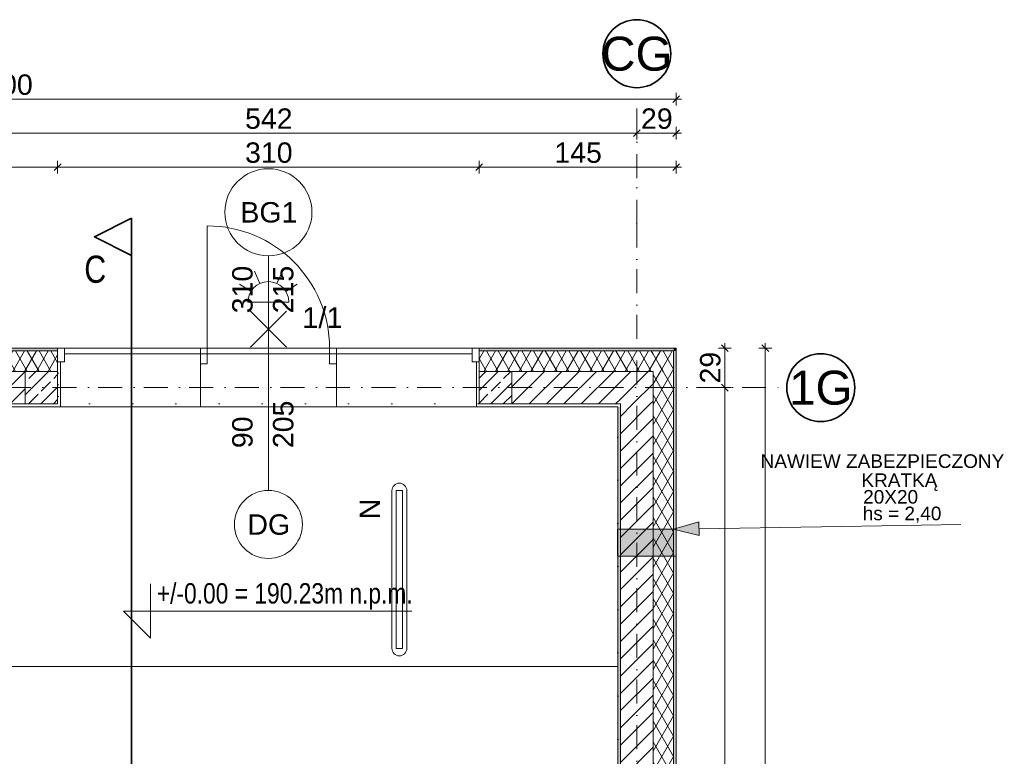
# Model space of a CAD drawing. Header units: millimetres. Extents: x -161344 to -146566, y -106140 to -95295.
# Tile 4 of 4: x -153809 to -146566, y -100723 to -95305. Entities that reach past the tile are written whole.
import ezdxf
from ezdxf.enums import TextEntityAlignment as Align

# ---------------------------------------------------------------- set-up
doc = ezdxf.new("R2010")
doc.units = ezdxf.units.MM
doc.header["$MEASUREMENT"] = 0
doc.linetypes.add('Kropki i Kreski', pattern=[335.138881, 176.388884, -88.194442, 0, -70.555556])
doc.linetypes.add('Kropkowana', pattern=[317.499995, 0, -317.499995])
for name, color, linetype, lineweight in [('Nowe_0_Nr_pióra__21', 7, 'Continuous', 20), ('Nowe_0_Nr_pióra__41', 7, 'Continuous', 13), ('Nowe_0_Nr_pióra__7', 7, 'Continuous', 35), ('Nowe_2D - Rysunki i Obrazki_Nr_pióra__21', 7, 'Continuous', 20), ('Nowe_2D - Rysunki i Obrazki_Nr_pióra__41', 7, 'Continuous', 13), ('Nowe_Drzwi Archicad_Nr_pióra__3', 7, 'Continuous', 13), ('Nowe_Konstrukcja - Stropy_Nr_pióra__126', 255, 'Continuous', 0), ('Nowe_Konstrukcja - Słupy_Nr_pióra__41', 7, 'Continuous', 13), ('Nowe_Konstrukcja - Ściany zew_Nr_pióra__123', 255, 'Continuous', 0), ('Nowe_Konstrukcja - Ściany zew_Nr_pióra__21', 7, 'Continuous', 20), ('Nowe_Konstrukcja - Ściany zew_Nr_pióra__3', 7, 'Continuous', 13), ('Nowe_Konstrukcja - Ściany zew_Nr_pióra__41', 7, 'Continuous', 13), ('Nowe_LUXIONA#1_Nr_pióra__3', 7, 'Continuous', 13), ('Nowe_Osie_Nr_pióra__4', 8, 'Continuous', 13), ('Nowe_Osie_Nr_pióra__7', 7, 'Continuous', 35), ('Nowe_Wymiarowanie - Ogólne_Nr_pióra__42', 8, 'Continuous', 25), ('Nowe_Znaczniki drzwi Archicada_Nr_pióra__2', 8, 'Continuous', 15), ('Nowe_Znaczniki drzwi Archicada_Nr_pióra__7', 7, 'Continuous', 35)]:
    doc.layers.add(name, color=color, linetype=linetype, lineweight=lineweight)
for name, color, linetype in [('Nowe_2D - Rysunki i Obrazki', 7, 'Continuous'), ('Nowe_Konstrukcja - Stropy', 7, 'Continuous'), ('Nowe_Konstrukcja - Słupy', 7, 'Continuous'), ('Nowe_Konstrukcja - Ściany zew', 7, 'Continuous'), ('Nowe_Osie', 7, 'Continuous'), ('Nowe_Wymiarowanie - Ogólne', 7, 'Continuous'), ('Nowe_Znaczniki drzwi Archicada', 7, 'Continuous')]:
    doc.layers.add(name, color=color, linetype=linetype)
for name, color, linetype, lineweight, true_color in [('Nowe_Elementy Modelu - Strefy_Nr_pióra__121', 7, 'Continuous', 0, 0xd5e3e3), ('Nowe_Konstrukcja - Słupy_Nr_pióra__101', 250, 'Continuous', 13, 0x333333), ('Nowe_Konstrukcja - Ściany zew_Nr_pióra__105', 7, 'Continuous', 13, 0xcccccc), ('Nowe_Konstrukcja - Ściany zew_Nr_pióra__23', 7, 'Continuous', 13, 0x858585), ('Nowe_Wymiarowanie - Ogólne_Nr_pióra__81', 7, 'Continuous', 13, 0x6a6a6a), ('Nowe_Znaczniki drzwi Archicada_Nr_pióra__81', 7, 'Continuous', 13, 0x6a6a6a)]:
    doc.layers.add(name, color=color, linetype=linetype, lineweight=lineweight, true_color=true_color)
doc.styles.add('STYL_AUTOMATYCZNY_1', font='arial.ttf')
doc.styles.add('STYL_AUTOMATYCZNY_2', font='arial.ttf', dxfattribs={"width": 0.8})
doc.dimstyles.new('STYL_AUTOMATYCZNY__1', dxfattribs={"dimtxt": 150, "dimasz": 47.5, "dimexe": 0.18, "dimexo": 0.0625, "dimgap": 0, "dimtad": 1, "dimtih": 1, "dimtoh": 1, "dimdec": 0, "dimlfac": 0.1, "dimzin": 0, "dimdsep": 46, "dimtxsty": 'STYL_AUTOMATYCZNY_1', "dimblk": 'ARROWHEAD_6', "dimblk1": 'ARROWHEAD_6', "dimblk2": 'ARROWHEAD_6', "dimcen": 0.09, "dimse1": 1, "dimse2": 1, "dimclrd": 256, "dimclre": 256, "dimclrt": 8, "dimazin": 0, "dimtfac": 1, "dimtdec": 4, "dimtmove": 0, "dimatfit": 3, "dimfxl": 0, "dimtolj": 1, "dimtzin": 0, "dimarcsym": 0})
doc.dimstyles.new('STYL_AUTOMATYCZNY__2', dxfattribs={"dimtxt": 150, "dimasz": 47.5, "dimexe": 0.18, "dimexo": 0.0625, "dimgap": 0, "dimtad": 1, "dimdec": 0, "dimlfac": 0.1, "dimzin": 0, "dimdsep": 46, "dimtxsty": 'STYL_AUTOMATYCZNY_1', "dimblk": 'ARROWHEAD_6', "dimblk1": 'ARROWHEAD_6', "dimblk2": 'ARROWHEAD_6', "dimcen": 0.09, "dimse1": 1, "dimse2": 1, "dimclrd": 256, "dimclre": 256, "dimclrt": 8, "dimazin": 0, "dimtfac": 1, "dimtdec": 4, "dimtmove": 0, "dimatfit": 3, "dimfxl": 0, "dimtolj": 1, "dimtzin": 0, "dimarcsym": 0})
pattern_1 = [(60, (0, 0), (-64.951905, 37.5), []), (120, (0, 0), (64.951905, 37.5), [])]
pattern_2 = [(0, (0, 0), (0, 86.60254), [0, -50]), (0, (25, 43.3), (0, 86.60254), [0, -50])]
pattern_3 = [(45, (0, 0), (-63.63961, 63.63961), [])]
pattern_4 = [(45, (0, 0), (-91.92388, 91.92388), []), (45, (-45.96, 45.96), (-91.92388, 91.92388), [97.5, -32.5])]

# ---------------------------------------------------------------- blocks, each defined once
blk = doc.blocks.new('Strop_1_3', base_point=(-158569.5, -98131.6))
at = {"layer": 'Nowe_Konstrukcja - Stropy_Nr_pióra__126', "color": 255, "linetype": 'Kropkowana', "lineweight": 0, "flags": 128}
blk.add_lwpolyline([(-158569.5, -98131.6), (-158569.5, -104471.6), (-149409.5, -104471.6), (-149409.5, -98131.6)], close=True, dxfattribs=at)
blk = doc.blocks.new('Ściana_1_3', base_point=(-149269.5, -104591.6))
at = {"layer": 'Nowe_Konstrukcja - Ściany zew_Nr_pióra__23', "linetype": 'Continuous', "lineweight": 13, "true_color": 0x858585}
h = blk.add_hatch(dxfattribs=at)
h.set_pattern_fill('Izolacja_miękka_0003', color=252, style=0, pattern_type=2)
h.set_pattern_definition(pattern_1)
h.paths.add_polyline_path([(-149149.5, -97891.6), (-148999.5, -97741.6), (-149149.5, -97741.6)])
h = blk.add_hatch(dxfattribs=at)
h.set_pattern_fill('Izolacja_miękka_0003', color=252, style=0, pattern_type=2)
h.set_pattern_definition(pattern_1)
h.paths.add_polyline_path([(-149149.5, -97891.6), (-148999.5, -97891.6), (-148999.5, -97741.6)])
at = {"layer": 'Nowe_Konstrukcja - Ściany zew_Nr_pióra__23', "linetype": 'Continuous', "lineweight": 0, "true_color": 0xdfdfdf}
for points in [[(-148999.5, -97721.6), (-148999.5, -97741.6), (-148979.5, -97721.6)], [(-148999.5, -97741.6), (-148979.5, -97741.6), (-148979.5, -97721.6)], [(-148999.5, -97741.6), (-148999.5, -104861.6), (-148979.5, -104861.6), (-148979.5, -97741.6)]]:
    blk.add_hatch(color=254, dxfattribs=at).paths.add_polyline_path(points)
at = {"layer": 'Nowe_Konstrukcja - Ściany zew_Nr_pióra__23', "linetype": 'Continuous', "lineweight": 13, "true_color": 0x858585}
h = blk.add_hatch(dxfattribs=at)
h.set_pattern_fill('Bloczki_ceramiczne_0003', color=252, style=0, pattern_type=2)
h.set_pattern_definition(pattern_3)
h.paths.add_polyline_path([(-149389.5, -98131.6), (-149149.5, -97891.6), (-149389.5, -97891.6)])
h = blk.add_hatch(dxfattribs=at)
h.set_pattern_fill('Bloczki_ceramiczne_0003', color=252, style=0, pattern_type=2)
h.set_pattern_definition(pattern_3)
h.paths.add_polyline_path([(-149389.5, -98131.6), (-149149.5, -98131.6), (-149149.5, -97891.6)])
h = blk.add_hatch(dxfattribs=at)
h.set_pattern_fill('Izolacja_miękka_0003', color=252, style=0, pattern_type=2)
h.set_pattern_definition(pattern_1)
h.paths.add_polyline_path([(-149149.5, -97891.6), (-149149.5, -104711.6), (-148999.5, -104711.6), (-148999.5, -97891.6)])
h = blk.add_hatch(dxfattribs=at)
h.set_pattern_fill('Tynk_0003', color=252, style=0, pattern_type=2)
h.set_pattern_definition(pattern_2)
h.paths.add_polyline_path([(-149409.5, -98151.6), (-149389.5, -98131.6), (-149409.5, -98131.6)])
h = blk.add_hatch(dxfattribs=at)
h.set_pattern_fill('Tynk_0003', color=252, style=0, pattern_type=2)
h.set_pattern_definition(pattern_2)
h.paths.add_polyline_path([(-149409.5, -98151.6), (-149389.5, -98151.6), (-149389.5, -98131.6)])
h = blk.add_hatch(dxfattribs=at)
h.set_pattern_fill('Bloczki_ceramiczne_0003', color=252, style=0, pattern_type=2)
h.set_pattern_definition(pattern_3)
h.paths.add_polyline_path([(-149389.5, -98131.6), (-149389.5, -101181.6), (-149149.5, -101181.6), (-149149.5, -98131.6)])
h = blk.add_hatch(dxfattribs=at)
h.set_pattern_fill('Tynk_0003', color=252, style=0, pattern_type=2)
h.set_pattern_definition(pattern_2)
h.paths.add_polyline_path([(-149409.5, -98151.6), (-149409.5, -104451.6), (-149389.5, -104451.6), (-149389.5, -98151.6)])
at = {"layer": 'Nowe_Konstrukcja - Ściany zew_Nr_pióra__21', "color": 7, "linetype": 'Continuous', "lineweight": 20, "flags": 128}
for points in [[(-148979.5, -97721.6), (-148999.5, -97721.6)], [(-148979.5, -104881.6), (-148979.5, -97721.6)], [(-149409.5, -98151.6), (-149409.5, -104451.6)]]:
    blk.add_lwpolyline(points, dxfattribs=at)
at = {"layer": 'Nowe_Konstrukcja - Ściany zew_Nr_pióra__3', "color": 7, "linetype": 'Continuous', "lineweight": 13}
for p, q in [((-148999.5, -97741.6), (-149149.5, -97741.6)), ((-148999.5, -97891.6), (-148999.5, -97741.6)), ((-149149.5, -97891.6), (-149389.5, -97891.6)), ((-149149.5, -98131.6), (-149149.5, -97891.6)), ((-148999.5, -104711.6), (-148999.5, -97891.6)), ((-149389.5, -98131.6), (-149409.5, -98131.6)), ((-149389.5, -98131.6), (-149389.5, -101181.6)), ((-149149.5, -101181.6), (-149149.5, -98131.6))]:
    blk.add_line(p, q, dxfattribs=at)
blk = doc.blocks.new('Drzwi garażowe_ przesuwne w pionie 27')
at = {"layer": 'Nowe_Drzwi Archicad_Nr_pióra__3', "color": 7, "linetype": 'Continuous', "lineweight": 13}
for p, q in [((-1500, 0), (-1550, 0)), ((-1550, 0), (-1550, -100)), ((-1550, 0), (-1550, -20)), ((-1550, 0), (-1550, -20)), ((1500, 0), (-1500, 0)), ((-1500, 0), (-1500, -40)), ((-1500, -100), (-1500, 0)), ((1500, -40), (1500, 0)), ((1550, 0), (1500, 0)), ((1500, 0), (1500, -100)), ((1550, -100), (1550, 0)), ((1550, 0), (1550, -20)), ((1550, 0), (1550, -20)), ((-1550, -20), (-1550, -100)), ((-1550, -20), (-1550, -100)), ((-1500, -40), (1500, -40)), ((1550, -20), (1550, -100)), ((1550, -20), (1550, -100)), ((-1550, -100), (-1500, -100)), ((-1530, -100), (-1530, -430)), ((1500, -100), (1550, -100)), ((1530, -100), (1530, -430)), ((-1550, -430), (-1530, -430)), ((1550, -430), (1530, -430))]:
    blk.add_line(p, q, dxfattribs=at)
blk = doc.blocks.new('Znacznik D 27_11')
at = {"layer": 'Nowe_Znaczniki drzwi Archicada_Nr_pióra__2', "color": 8, "linetype": 'Continuous', "lineweight": 15, "flags": 128}
blk.add_lwpolyline([(-320.1, -1430, 1), (320.1, -1430, 1)], format="xyb", close=True, dxfattribs=at)
at = {"layer": 'Nowe_Znaczniki drzwi Archicada_Nr_pióra__81', "color": 251, "linetype": 'Continuous', "lineweight": 13, "true_color": 0x6a6a6a}
blk.add_line((0, -1109.9), (0, 300), dxfattribs=at)
at = {"layer": 'Nowe_Znaczniki drzwi Archicada_Nr_pióra__7', "color": 7, "lineweight": 35, "char_height": 150, "attachment_point": 7, "style": 'STYL_AUTOMATYCZNY_1'}
for s, insert, rotation in [('\\A1;{\\pql;\\pt0;\\fArial|b0|i0|c238|p0;\\W1.000000;215\\fArial|b0|i0|c238|p0;\\W1.000000;\\A1{\\H.66x;\\S^  ;}\\fArial|b0|i0|c238|p0;\\W1.000000;\\fArial|b0|i0|c238|p0;\\W1.000000;}', (-227.5, -686.8), 270), ('\\A1;{\\pql;\\pt0;\\fArial|b0|i0|c238|p0;\\W1.000000;310\\fArial|b0|i0|c238|p0;\\W1.000000;\\A1{\\H.66x;\\S^  ;}\\fArial|b0|i0|c238|p0;\\W1.000000;\\fArial|b0|i0|c238|p0;\\W1.000000;}', (72.4, -686.8), 270), ('\\A1;{\\pql;\\pt0;\\fArial|b0|i0|c238|p0;\\W1.000000;BG1\\fArial|b0|i0|c238|p0;\\W1.000000;\\fArial|b0|i0|c238|p0;\\W1.000000;\\fArial|b0|i0|c238|p0;\\W1.000000;}', (205.8, -1352.5), 180)]:
    blk.add_mtext(s, dxfattribs=dict(at, insert=insert, rotation=rotation))
blk = doc.blocks.new('Drzwi 27')
at = {"layer": 'Nowe_Drzwi Archicad_Nr_pióra__3', "color": 7, "linetype": 'Continuous', "lineweight": 13}
for p, q in [((450, 0), (450, 900)), ((-500, 0), (-537, 0)), ((-500, 0), (-537, 0)), ((-450, 0), (-500, 0)), ((-500, 0), (-500, -115)), ((-500, 0), (-500, -20)), ((-500, 0), (-500, -20)), ((-450, -115), (-450, 0)), ((500, 0), (450, 0)), ((450, 0), (450, -115)), ((500, -115), (500, 0)), ((500, 0), (500, -20)), ((500, 0), (500, -20)), ((500, 0), (537, 0)), ((500, 0), (537, 0)), ((-500, -20), (-500, -115)), ((-500, -20), (-500, -115)), ((500, -20), (500, -115)), ((500, -20), (500, -115)), ((-500, -115), (-450, -115)), ((-500, -115), (-500, -170)), ((-500, -115), (-500, -170)), ((450, -115), (500, -115)), ((500, -115), (500, -170)), ((500, -115), (500, -170)), ((-500, -170), (-500, -410)), ((-500, -170), (-500, -410)), ((500, -170), (500, -410)), ((500, -170), (500, -410)), ((-500, -430), (-537, -430)), ((-500, -430), (-537, -430)), ((-500, -410), (-500, -430)), ((-500, -410), (-500, -430)), ((500, -410), (500, -430)), ((500, -410), (500, -430)), ((500, -430), (537, -430)), ((500, -430), (537, -430))]:
    blk.add_line(p, q, dxfattribs=at)
blk.add_arc((450, 0), 900, 90, 180, dxfattribs=at)
blk = doc.blocks.new('Znacznik D 27_27')
at = {"layer": 'Nowe_Znaczniki drzwi Archicada_Nr_pióra__2', "color": 8, "linetype": 'Continuous', "lineweight": 15, "flags": 128}
blk.add_lwpolyline([(250, 866, 1), (-250, 866, 1)], format="xyb", close=True, dxfattribs=at)
at = {"layer": 'Nowe_Znaczniki drzwi Archicada_Nr_pióra__81', "color": 251, "linetype": 'Continuous', "lineweight": 13, "true_color": 0x6a6a6a}
blk.add_line((0, 616), (0, -730), dxfattribs=at)
at = {"layer": 'Nowe_Znaczniki drzwi Archicada_Nr_pióra__7', "color": 7, "lineweight": 35, "char_height": 150, "attachment_point": 7, "style": 'STYL_AUTOMATYCZNY_1'}
for s, insert, rotation in [('\\A1;{\\pql;\\pt0;\\fArial|b0|i0|c238|p0;\\W1.000000;DG\\fArial|b0|i0|c238|p0;\\W1.000000;\\fArial|b0|i0|c238|p0;\\W1.000000;\\fArial|b0|i0|c238|p0;\\W1.000000;}', (154.3, 943.6), 180), ('\\A1;{\\pql;\\pt0;\\fArial|b0|i0|c238|p0;\\W1.000000;205\\fArial|b0|i0|c238|p0;\\W1.000000;\\A1{\\H.66x;\\S^  ;}\\fArial|b0|i0|c238|p0;\\W1.000000;\\fArial|b0|i0|c238|p0;\\W1.000000;}', (-227.5, 304.8), 270), ('\\A1;{\\pql;\\pt0;\\fArial|b0|i0|c238|p0;\\W1.000000;90\\fArial|b0|i0|c238|p0;\\W1.000000;\\A1{\\H.66x;\\S^  ;}\\fArial|b0|i0|c238|p0;\\W1.000000;\\fArial|b0|i0|c238|p0;\\W1.000000;}', (72.5, 304.8), 270)]:
    blk.add_mtext(s, dxfattribs=dict(at, insert=insert, rotation=rotation))
blk = doc.blocks.new('Ściana_2_3', base_point=(-149269.5, -98011.6))
at = {"layer": 'Nowe_Konstrukcja - Ściany zew_Nr_pióra__23', "linetype": 'Continuous', "lineweight": 0, "true_color": 0xdfdfdf}
for points in [[(-153529.5, -97721.6), (-158959.5, -97721.6), (-158959.5, -97741.6), (-153529.5, -97741.6)], [(-150429.5, -97741.6), (-148999.5, -97741.6), (-148999.5, -97721.6), (-150429.5, -97721.6)]]:
    blk.add_hatch(color=254, dxfattribs=at).paths.add_polyline_path(points)
at = {"layer": 'Nowe_Konstrukcja - Ściany zew_Nr_pióra__23', "linetype": 'Continuous', "lineweight": 13, "true_color": 0x858585}
h = blk.add_hatch(dxfattribs=at)
h.set_pattern_fill('Izolacja_miękka_0003', color=252, style=0, pattern_type=2)
h.set_pattern_definition(pattern_1)
h.paths.add_polyline_path([(-153529.5, -97741.6), (-158809.5, -97741.6), (-158809.5, -97891.6), (-153529.5, -97891.6), (-153529.5, -97821.6)])
h = blk.add_hatch(dxfattribs=at)
h.set_pattern_fill('Izolacja_miękka_0003', color=252, style=0, pattern_type=2)
h.set_pattern_definition(pattern_1)
h.paths.add_polyline_path([(-150429.5, -97741.6), (-150429.5, -97821.6), (-150429.5, -97891.6), (-149149.5, -97891.6), (-149149.5, -97741.6)])
h = blk.add_hatch(dxfattribs=at)
h.set_pattern_fill('Tynk_0003', color=252, style=0, pattern_type=2)
h.set_pattern_definition(pattern_2)
h.paths.add_polyline_path([(-153529.5, -98151.6), (-153509.5, -98151.6), (-153509.5, -97821.6), (-153529.5, -97821.6), (-153529.5, -98131.6)])
h = blk.add_hatch(dxfattribs=at)
h.set_pattern_fill('Tynk_0003', color=252, style=0, pattern_type=2)
h.set_pattern_definition(pattern_2)
h.paths.add_polyline_path([(-150449.5, -98151.6), (-150429.5, -98151.6), (-150429.5, -98131.6), (-150429.5, -97821.6), (-150449.5, -97821.6)])
h = blk.add_hatch(dxfattribs=at)
h.set_pattern_fill('Bloczki_ceramiczne_0003', color=252, style=0, pattern_type=2)
h.set_pattern_definition(pattern_3)
h.paths.add_polyline_path([(-155369.5, -97891.6), (-155369.5, -98131.6), (-153769.5, -98131.6), (-153769.5, -97891.6)])
h = blk.add_hatch(dxfattribs=at)
h.set_pattern_fill('Bloczki_ceramiczne_0003', color=252, style=0, pattern_type=2)
h.set_pattern_definition(pattern_3)
h.paths.add_polyline_path([(-150189.5, -98131.6), (-149389.5, -98131.6), (-149389.5, -97891.6), (-150189.5, -97891.6)])
h = blk.add_hatch(dxfattribs=at)
h.set_pattern_fill('Tynk_0003', color=252, style=0, pattern_type=2)
h.set_pattern_definition(pattern_2)
h.paths.add_polyline_path([(-153529.5, -98131.6), (-155349.5, -98131.6), (-155349.5, -98151.6), (-153529.5, -98151.6)])
h = blk.add_hatch(dxfattribs=at)
h.set_pattern_fill('Tynk_0003', color=252, style=0, pattern_type=2)
h.set_pattern_definition(pattern_2)
h.paths.add_polyline_path([(-150429.5, -98131.6), (-150429.5, -98151.6), (-149409.5, -98151.6), (-149409.5, -98131.6)])
at = {"layer": 'Nowe_Konstrukcja - Ściany zew_Nr_pióra__21', "color": 7, "linetype": 'Continuous', "lineweight": 20}
for p, q in [((-153529.5, -97721.6), (-153529.5, -97741.6)), ((-153529.5, -97741.6), (-153529.5, -97821.6)), ((-150429.5, -97721.6), (-150429.5, -97741.6)), ((-150429.5, -97741.6), (-150429.5, -97821.6)), ((-153529.5, -97821.6), (-153509.5, -97821.6)), ((-153509.5, -97821.6), (-153509.5, -98151.6)), ((-150449.5, -97821.6), (-150449.5, -98151.6)), ((-150429.5, -97821.6), (-150449.5, -97821.6)), ((-153529.5, -98151.6), (-153509.5, -98151.6)), ((-150429.5, -98151.6), (-150449.5, -98151.6))]:
    blk.add_line(p, q, dxfattribs=at)
at = {"layer": 'Nowe_Konstrukcja - Ściany zew_Nr_pióra__21', "color": 7, "linetype": 'Continuous', "lineweight": 20, "flags": 128}
for points in [[(-153529.5, -97721.6), (-158979.5, -97721.6)], [(-148999.5, -97721.6), (-150429.5, -97721.6)], [(-155349.5, -98151.6), (-153529.5, -98151.6)], [(-150429.5, -98151.6), (-149409.5, -98151.6)]]:
    blk.add_lwpolyline(points, dxfattribs=at)
at = {"layer": 'Nowe_Konstrukcja - Ściany zew_Nr_pióra__3', "color": 7, "linetype": 'Continuous', "lineweight": 13}
for p, q in [((-153529.5, -97741.6), (-158809.5, -97741.6)), ((-149149.5, -97741.6), (-150429.5, -97741.6)), ((-148999.5, -97741.6), (-149149.5, -97741.6)), ((-153529.5, -98131.6), (-153529.5, -97821.6)), ((-150429.5, -98131.6), (-150429.5, -97821.6)), ((-153769.5, -97891.6), (-155369.5, -97891.6)), ((-149389.5, -97891.6), (-150189.5, -97891.6)), ((-149149.5, -97891.6), (-149389.5, -97891.6)), ((-155369.5, -98131.6), (-153769.5, -98131.6)), ((-150189.5, -98131.6), (-149409.5, -98131.6)), ((-149389.5, -98131.6), (-149409.5, -98131.6))]:
    blk.add_line(p, q, dxfattribs=at)
at = {"layer": 'Nowe_Drzwi Archicad_Nr_pióra__3', "color": 7, "linetype": 'Continuous', "lineweight": 13, "xscale": -1, "zscale": 1000}
blk.add_blockref('Drzwi 27', (-151979.5, -97721.6), dxfattribs=at)
at = {"layer": 'Nowe_Drzwi Archicad_Nr_pióra__3', "color": 7, "linetype": 'Continuous', "lineweight": 13, "zscale": 1000}
blk.add_blockref('Drzwi garażowe_ przesuwne w pionie 27', (-151979.5, -97721.6), dxfattribs=at)
at = {"layer": 'Nowe_Znaczniki drzwi Archicada', "color": 251, "lineweight": 13, "true_color": 0x6a6a6a, "rotation": 180}
for name in ['Znacznik D 27_11', 'Znacznik D 27_27']:
    blk.add_blockref(name, (-151979.5, -98151.6), dxfattribs=at)
blk = doc.blocks.new('Słup_1_3', base_point=(-153649.5, -98011.6))
at = {"layer": 'Nowe_Konstrukcja - Słupy_Nr_pióra__101', "linetype": 'Continuous', "lineweight": 13, "true_color": 0x333333}
h = blk.add_hatch(dxfattribs=at)
h.set_pattern_fill('Beton_zbrojony_0003', color=250, style=0, pattern_type=2)
h.set_pattern_definition(pattern_4)
h.paths.add_polyline_path([(-153769.5, -98131.6), (-153529.5, -98131.6), (-153529.5, -97891.6), (-153769.5, -97891.6)])
at = {"layer": 'Nowe_Konstrukcja - Słupy_Nr_pióra__41', "color": 7, "linetype": 'Continuous', "lineweight": 13, "flags": 128}
blk.add_lwpolyline([(-153769.5, -98131.6), (-153529.5, -98131.6), (-153529.5, -97891.6), (-153769.5, -97891.6)], close=True, dxfattribs=at)
blk = doc.blocks.new('Słup_2_3', base_point=(-150309.5, -98011.6))
at = {"layer": 'Nowe_Konstrukcja - Słupy_Nr_pióra__101', "linetype": 'Continuous', "lineweight": 13, "true_color": 0x333333}
h = blk.add_hatch(dxfattribs=at)
h.set_pattern_fill('Beton_zbrojony_0003', color=250, style=0, pattern_type=2)
h.set_pattern_definition(pattern_4)
h.paths.add_polyline_path([(-150429.5, -98131.6), (-150189.5, -98131.6), (-150189.5, -97891.6), (-150429.5, -97891.6)])
at = {"layer": 'Nowe_Konstrukcja - Słupy_Nr_pióra__41', "color": 7, "linetype": 'Continuous', "lineweight": 13, "flags": 128}
blk.add_lwpolyline([(-150429.5, -98131.6), (-150189.5, -98131.6), (-150189.5, -97891.6), (-150429.5, -97891.6)], close=True, dxfattribs=at)
blk = doc.blocks.new('Standardowy znacznik osi_2')
at = {"layer": 'Nowe_Osie_Nr_pióra__4', "color": 8, "linetype": 'Kropki i Kreski', "lineweight": 13}
for q in [(0, 0), (8235.9, 0)]:
    blk.add_line((1000, 0), q, dxfattribs=at)
blk.add_point((1000, 0), dxfattribs=at)
blk.add_point((1000, 0), dxfattribs=at)
at = {"layer": 'Nowe_Osie_Nr_pióra__7', "color": 7, "linetype": 'Continuous', "lineweight": 35, "flags": 128}
blk.add_lwpolyline([(0, 0, 1), (-500, 0, 1)], format="xyb", close=True, dxfattribs=at)
at = {"layer": 'Nowe_Osie_Nr_pióra__4', "color": 8, "lineweight": 13, "style": 'STYL_AUTOMATYCZNY_1'}
for tag, p in [('AC_MarkerText_1_0', (-432.1, -57.1)), ('AC_MarkerText_1_1', (9303.8, -57.1))]:
    blk.add_attdef(tag, text='', height=250, rotation=90, dxfattribs=at).set_placement(p, align=Align.TOP_CENTER)
blk = doc.blocks.new('Standardowy znacznik osi_3')
at = {"layer": 'Nowe_Osie_Nr_pióra__4', "color": 8, "linetype": 'Kropki i Kreski', "lineweight": 13}
for p, q in [((1000, 0), (10094.3, 0)), ((10094.3, 0), (11094.3, 0))]:
    blk.add_line(p, q, dxfattribs=at)
blk.add_point((10094.3, 0), dxfattribs=at)
blk.add_point((10094.3, 0), dxfattribs=at)
at = {"layer": 'Nowe_Osie_Nr_pióra__7', "color": 7, "linetype": 'Continuous', "lineweight": 35, "flags": 128}
blk.add_lwpolyline([(11594.3, 0, 1), (11094.3, 0, 1)], format="xyb", close=True, dxfattribs=at)
at = {"layer": 'Nowe_Osie_Nr_pióra__4', "color": 8, "lineweight": 13, "style": 'STYL_AUTOMATYCZNY_1'}
for tag, p in [('AC_MarkerText_1_0', (-250, 125)), ('AC_MarkerText_1_1', (11344.3, 125))]:
    blk.add_attdef(tag, text='', height=250, dxfattribs=at).set_placement(p, align=Align.TOP_CENTER)
blk = doc.blocks.new('*D71')
at = {"layer": 'Nowe_Wymiarowanie - Ogólne_Nr_pióra__81', "color": 251, "linetype": 'Continuous', "lineweight": 13, "true_color": 0x6a6a6a}
for p, q in [((-158954.5, -95865), (-159004.5, -95915)), ((-158979.5, -95936.9), (-158979.5, -95843.1)), ((-149004.5, -95915), (-148954.5, -95865)), ((-148979.5, -95936.9), (-148979.5, -95843.1)), ((-159017, -95890), (-158979.5, -95890)), ((-158979.5, -95890), (-148979.5, -95890)), ((-148979.5, -95890), (-148942, -95890))]:
    blk.add_line(p, q, dxfattribs=at)
at = {"layer": 'Nowe_Wymiarowanie - Ogólne_Nr_pióra__42', "color": 8, "lineweight": 25, "insert": (-154236.9, -95860), "char_height": 150, "attachment_point": 7, "style": 'STYL_AUTOMATYCZNY_1'}
blk.add_mtext('\\A1;{\\pql;\\fArial|b0|i0|c238|p0;\\W1.000000;1\xa0000}', dxfattribs=at)
blk = doc.blocks.new('ARROWHEAD_6')
at = {"color": 0, "linetype": 'Continuous', "lineweight": 0}
for p, q in [((0, 0), (-1, 0)), ((-0.5, -0.5), (0.5, 0.5))]:
    blk.add_line(p, q, dxfattribs=at)
blk = doc.blocks.new('*D74')
at = {"layer": 'Nowe_Wymiarowanie - Ogólne_Nr_pióra__81', "color": 251, "linetype": 'Continuous', "lineweight": 13, "true_color": 0x6a6a6a}
for p, q in [((-154689.5, -96186.9), (-154689.5, -96093.1)), ((-149269.5, -96186.9), (-149269.5, -96093.1)), ((-154664.5, -96115), (-154714.5, -96165)), ((-154689.5, -96140), (-149269.5, -96140)), ((-149244.5, -96115), (-149294.5, -96165))]:
    blk.add_line(p, q, dxfattribs=at)
at = {"layer": 'Nowe_Wymiarowanie - Ogólne_Nr_pióra__42', "color": 8, "lineweight": 25, "insert": (-152151.1, -96110), "char_height": 150, "attachment_point": 7, "style": 'STYL_AUTOMATYCZNY_1'}
blk.add_mtext('\\A1;{\\pql;\\fArial|b0|i0|c238|p0;\\W1.000000;542}', dxfattribs=at)
blk = doc.blocks.new('*D75')
at = {"layer": 'Nowe_Wymiarowanie - Ogólne_Nr_pióra__81', "color": 251, "linetype": 'Continuous', "lineweight": 13, "true_color": 0x6a6a6a}
for p, q in [((-149269.5, -96186.9), (-149269.5, -96093.1)), ((-148979.5, -96186.9), (-148979.5, -96093.1)), ((-149244.5, -96115), (-149294.5, -96165)), ((-149269.5, -96140), (-148979.5, -96140)), ((-149004.5, -96165), (-148954.5, -96115)), ((-148979.5, -96140), (-148942, -96140))]:
    blk.add_line(p, q, dxfattribs=at)
at = {"layer": 'Nowe_Wymiarowanie - Ogólne_Nr_pióra__42', "color": 8, "lineweight": 25, "insert": (-149238.9, -96110), "char_height": 150, "attachment_point": 7, "style": 'STYL_AUTOMATYCZNY_1'}
blk.add_mtext('\\A1;{\\pql;\\fArial|b0|i0|c238|p0;\\W1.000000;29}', dxfattribs=at)
blk = doc.blocks.new('*D76')
at = {"layer": 'Nowe_Wymiarowanie - Ogólne_Nr_pióra__81', "color": 251, "linetype": 'Continuous', "lineweight": 13, "true_color": 0x6a6a6a}
for p, q in [((-159017, -96390), (-158979.5, -96390)), ((-158954.5, -96365), (-159004.5, -96415)), ((-158979.5, -96436.9), (-158979.5, -96343.1)), ((-158979.5, -96390), (-153529.5, -96390)), ((-153504.5, -96365), (-153554.5, -96415)), ((-153529.5, -96436.9), (-153529.5, -96343.1))]:
    blk.add_line(p, q, dxfattribs=at)
at = {"layer": 'Nowe_Wymiarowanie - Ogólne_Nr_pióra__42', "color": 8, "lineweight": 25, "insert": (-156426.1, -96360), "char_height": 150, "attachment_point": 7, "style": 'STYL_AUTOMATYCZNY_1'}
blk.add_mtext('\\A1;{\\pql;\\fArial|b0|i0|c238|p0;\\W1.000000;545}', dxfattribs=at)
blk = doc.blocks.new('*D77')
at = {"layer": 'Nowe_Wymiarowanie - Ogólne_Nr_pióra__81', "color": 251, "linetype": 'Continuous', "lineweight": 13, "true_color": 0x6a6a6a}
for p, q in [((-153504.5, -96365), (-153554.5, -96415)), ((-153529.5, -96436.9), (-153529.5, -96343.1)), ((-153529.5, -96390), (-150429.5, -96390)), ((-150404.5, -96365), (-150454.5, -96415)), ((-150429.5, -96436.9), (-150429.5, -96343.1))]:
    blk.add_line(p, q, dxfattribs=at)
at = {"layer": 'Nowe_Wymiarowanie - Ogólne_Nr_pióra__42', "color": 8, "lineweight": 25, "insert": (-152151.1, -96360), "char_height": 150, "attachment_point": 7, "style": 'STYL_AUTOMATYCZNY_1'}
blk.add_mtext('\\A1;{\\pql;\\fArial|b0|i0|c238|p0;\\W1.000000;310}', dxfattribs=at)
blk = doc.blocks.new('*D78')
at = {"layer": 'Nowe_Wymiarowanie - Ogólne_Nr_pióra__81', "color": 251, "linetype": 'Continuous', "lineweight": 13, "true_color": 0x6a6a6a}
for p, q in [((-150404.5, -96365), (-150454.5, -96415)), ((-150429.5, -96436.9), (-150429.5, -96343.1)), ((-150429.5, -96390), (-148979.5, -96390)), ((-149004.5, -96415), (-148954.5, -96365)), ((-148979.5, -96436.9), (-148979.5, -96343.1)), ((-148979.5, -96390), (-148942, -96390))]:
    blk.add_line(p, q, dxfattribs=at)
at = {"layer": 'Nowe_Wymiarowanie - Ogólne_Nr_pióra__42', "color": 8, "lineweight": 25, "insert": (-149876.1, -96360), "char_height": 150, "attachment_point": 7, "style": 'STYL_AUTOMATYCZNY_1'}
blk.add_mtext('\\A1;{\\pql;\\fArial|b0|i0|c238|p0;\\W1.000000;145}', dxfattribs=at)
blk = doc.blocks.new('*D79')
at = {"layer": 'Nowe_Wymiarowanie - Ogólne_Nr_pióra__81', "color": 251, "linetype": 'Continuous', "lineweight": 13, "true_color": 0x6a6a6a}
for p, q in [((-148299.3, -97746.6), (-148349.3, -97696.6)), ((-148324.3, -97721.6), (-148324.3, -97684.1)), ((-148277.5, -97721.6), (-148371.2, -97721.6)), ((-148324.3, -104881.6), (-148324.3, -97721.6)), ((-148349.3, -104856.6), (-148299.3, -104906.6)), ((-148277.5, -104881.6), (-148371.2, -104881.6)), ((-148324.3, -104919.1), (-148324.3, -104881.6))]:
    blk.add_line(p, q, dxfattribs=at)
at = {"layer": 'Nowe_Wymiarowanie - Ogólne_Nr_pióra__42', "color": 8, "lineweight": 25, "insert": (-148354.3, -101473.2), "char_height": 150, "attachment_point": 7, "rotation": 90, "style": 'STYL_AUTOMATYCZNY_1'}
blk.add_mtext('\\A1;{\\pql;\\fArial|b0|i0|c238|p0;\\W1.000000;716}', dxfattribs=at)
blk = doc.blocks.new('*D81')
at = {"layer": 'Nowe_Wymiarowanie - Ogólne_Nr_pióra__81', "color": 251, "linetype": 'Continuous', "lineweight": 13, "true_color": 0x6a6a6a}
for p, q in [((-148647.5, -97986.6), (-148597.5, -98036.6)), ((-148575.6, -98011.6), (-148669.4, -98011.6)), ((-148622.5, -104586), (-148622.5, -98011.6)), ((-148647.5, -104561), (-148597.5, -104611)), ((-148575.6, -104586), (-148669.4, -104586))]:
    blk.add_line(p, q, dxfattribs=at)
at = {"layer": 'Nowe_Wymiarowanie - Ogólne_Nr_pióra__42', "color": 8, "lineweight": 25, "insert": (-148643.2, -101508.2), "char_height": 150, "attachment_point": 7, "rotation": 90, "style": 'STYL_AUTOMATYCZNY_1'}
blk.add_mtext('\\A1;{\\pql;\\fArial|b0|i0|c238|p0;\\W1.000000;657\\fArial|b0|i0|c238|p0;\\W1.000000;\\A1{\\H.66x;\\S5^  ;}}', dxfattribs=at)
blk = doc.blocks.new('*D82')
at = {"layer": 'Nowe_Wymiarowanie - Ogólne_Nr_pióra__81', "color": 251, "linetype": 'Continuous', "lineweight": 13, "true_color": 0x6a6a6a}
for p, q in [((-148597.5, -97746.6), (-148647.5, -97696.6)), ((-148622.5, -97721.6), (-148622.5, -97684.1)), ((-148575.6, -97721.6), (-148669.4, -97721.6)), ((-148622.5, -98011.6), (-148622.5, -97721.6)), ((-148647.5, -97986.6), (-148597.5, -98036.6)), ((-148575.6, -98011.6), (-148669.4, -98011.6))]:
    blk.add_line(p, q, dxfattribs=at)
at = {"layer": 'Nowe_Wymiarowanie - Ogólne_Nr_pióra__42', "color": 8, "lineweight": 25, "insert": (-148652.5, -97981), "char_height": 150, "attachment_point": 7, "rotation": 90, "style": 'STYL_AUTOMATYCZNY_1'}
blk.add_mtext('\\A1;{\\pql;\\fArial|b0|i0|c238|p0;\\W1.000000;29}', dxfattribs=at)
blk = doc.blocks.new('Polilinia_2_3', base_point=(-148999.5, -99051.6))
at = {"layer": 'Nowe_2D - Rysunki i Obrazki', "linetype": 'Continuous', "lineweight": 0, "true_color": 0x000000}
blk.add_hatch(color=18, dxfattribs=at).paths.add_polyline_path([(-148999.5, -99051.6), (-148812.1, -99098.6), (-148813.7, -98998.6)])
at = {"layer": 'Nowe_2D - Rysunki i Obrazki_Nr_pióra__21', "color": 7, "linetype": 'Continuous', "lineweight": 20}
for p, q in [((-148999.5, -99051.6), (-148813.7, -98998.6)), ((-148813.7, -98998.6), (-148812.1, -99098.6)), ((-148999.5, -99051.6), (-148812.1, -99098.6))]:
    blk.add_line(p, q, dxfattribs=at)
at = {"layer": 'Nowe_2D - Rysunki i Obrazki_Nr_pióra__41', "color": 7, "linetype": 'Continuous', "lineweight": 13, "flags": 128}
blk.add_lwpolyline([(-148812.9, -99048.6), (-147761.4, -99031.7), (-146885.5, -99017.6)], dxfattribs=at)

msp = doc.modelspace()

# ---------------------------------------------------------------- hatches: boundary and pattern name
at = {"layer": 'Nowe_Konstrukcja - Ściany zew_Nr_pióra__123', "linetype": 'Continuous', "lineweight": 0}
msp.add_hatch(color=255, dxfattribs=at).paths.add_polyline_path([(-149410.4, -99051.6), (-148979.5, -99051.6), (-148979.5, -99251.6), (-149410.4, -99251.6)])

# ---------------------------------------------------------------- linework, layer by layer
at = {"layer": 'Nowe_0_Nr_pióra__21', "color": 7, "linetype": 'Continuous', "lineweight": 20, "flags": 128}
msp.add_lwpolyline([(-152845.7, -99455), (-152845.7, -99855), (-152845.7, -99655), (-153045.7, -99655), (-152845.7, -99855), (-152845.7, -99655), (-150924.7, -99655)], dxfattribs=at)
at = {"layer": 'Nowe_0_Nr_pióra__7', "color": 7, "linetype": 'Continuous', "lineweight": 35}
msp.add_line((-152985.5, -96764.7), (-152985.5, -103963.7), dxfattribs=at)
at = {"layer": 'Nowe_0_Nr_pióra__7', "color": 7, "linetype": 'Continuous', "lineweight": 35, "flags": 128}
msp.add_lwpolyline([(-152985.5, -96764.7), (-153259.2, -96901.6), (-152985.5, -97038.4)], close=True, dxfattribs=at)
at = {"layer": 'Nowe_2D - Rysunki i Obrazki_Nr_pióra__41', "color": 7, "linetype": 'Continuous', "lineweight": 13, "flags": 128}
msp.add_lwpolyline([(-148979.5, -99051.6), (-149410.4, -99051.6), (-149410.4, -99251.6), (-148979.5, -99251.6)], close=True, dxfattribs=at)
at = {"layer": 'Nowe_Elementy Modelu - Strefy_Nr_pióra__121', "color": 254, "linetype": 'Continuous', "lineweight": 0, "true_color": 0xd5e3e3, "flags": 128}
msp.add_lwpolyline([(-155349.5, -98151.6), (-155349.5, -98763.9), (-155349.5, -99619.2), (-155349.5, -104451.6), (-149639.5, -104451.6), (-149639.5, -104271.6), (-149409.5, -104271.6), (-149409.5, -98151.6)], close=True, dxfattribs=at)
at = {"layer": 'Nowe_Konstrukcja - Ściany zew_Nr_pióra__105', "color": 254, "linetype": 'Continuous', "lineweight": 13, "true_color": 0xcccccc}
msp.add_line((-154549.5, -100062.1), (-149409.5, -100062.1), dxfattribs=at)
at = {"layer": 'Nowe_Konstrukcja - Ściany zew_Nr_pióra__41', "color": 7, "linetype": 'Continuous', "lineweight": 13}
msp.add_line((-148999.5, -99051.6), (-148999.5, -99251.6), dxfattribs=at)
at = {"layer": 'Nowe_LUXIONA#1_Nr_pióra__3', "color": 7, "linetype": 'Continuous', "lineweight": 13}
for p, q in [((-152041.4, -97245.2), (-152082.7, -97154.1)), ((-151917.6, -97245.2), (-151876.3, -97154.1)), ((-152107.3, -97303.2), (-152192.4, -97250.8)), ((-151851.7, -97303.2), (-151766.6, -97250.8)), ((-152129.5, -97381.8), (-151829.5, -97381.8)), ((-151071.1, -98769), (-151071.1, -99929)), ((-151039.6, -99869), (-151039.6, -98769)), ((-150992.6, -99869), (-150992.6, -98769)), ((-150961.1, -99929), (-150961.1, -98769)), ((-151071.1, -99869), (-151071.1, -99869))]:
    msp.add_line(p, q, dxfattribs=at)
for points in [[(-151979.5, -97581.8), (-151979.5, -97381.8)], [(-152112.1, -97714.4), (-151846.9, -97449.2)], [(-151846.9, -97714.4), (-152112.1, -97449.2)]]:
    msp.add_lwpolyline(points, dxfattribs=at)
msp.add_lwpolyline([(-151039.6, -99929), (-151039.6, -98769), (-150992.6, -98769), (-150992.6, -99929)], close=True, dxfattribs=at)
for centre, radius, start, end in [((-151979.5, -97381.8), 150, 0, 180), ((-151016.1, -98769), 55, 0, 180), ((-151016.1, -99929), 55, 180, 0)]:
    msp.add_arc(centre, radius, start, end, dxfattribs=at)

# ---------------------------------------------------------------- block references
at = {"layer": 'Nowe_2D - Rysunki i Obrazki', "color": 7, "linetype": 'Continuous', "lineweight": 13}
msp.add_blockref('Polilinia_2_3', (-148999.5, -99051.6), dxfattribs=at)
at = {"layer": 'Nowe_Konstrukcja - Stropy', "color": 255, "linetype": 'Kropkowana', "lineweight": 0}
msp.add_blockref('Strop_1_3', (-158569.5, -98131.6), dxfattribs=at)
at = {"layer": 'Nowe_Konstrukcja - Słupy', "color": 7, "lineweight": 13}
for name, p in [('Słup_1_3', (-153649.5, -98011.6)), ('Słup_2_3', (-150309.5, -98011.6))]:
    msp.add_blockref(name, p, dxfattribs=at)
at = {"layer": 'Nowe_Konstrukcja - Ściany zew', "color": 7, "lineweight": 20}
for name, p in [('Ściana_2_3', (-149269.5, -98011.6)), ('Ściana_1_3', (-149269.5, -104591.6))]:
    msp.add_blockref(name, p, dxfattribs=at)
at = {"layer": 'Nowe_Osie', "color": 8, "linetype": 'Continuous', "lineweight": 15}
ref = msp.add_blockref('Standardowy znacznik osi_2', (-149269.5, -95805.4), dxfattribs=dict(at, zscale=1000, rotation=270))
ref.add_attrib('AC_MarkerText_1', 'CG', dxfattribs={"layer": 'Nowe_Osie_Nr_pióra__4', "color": 8, "lineweight": 13, "height": 250, "rotation": 360, "style": 'STYL_AUTOMATYCZNY_1'}).set_placement((-149269.5, -95430.4), align=Align.TOP_CENTER)
ref = msp.add_blockref('Standardowy znacznik osi_3', (-159260.5, -98011.6), dxfattribs=dict(at, zscale=1000))
ref.add_attrib('AC_MarkerText_1_1', '1G', dxfattribs={"layer": 'Nowe_Osie_Nr_pióra__4', "color": 8, "lineweight": 13, "height": 250, "style": 'STYL_AUTOMATYCZNY_1'}).set_placement((-147916.3, -97886.6), align=Align.TOP_CENTER)

# ---------------------------------------------------------------- texts
at = {"layer": 'Nowe_0_Nr_pióra__21', "color": 7, "linetype": 'Continuous', "lineweight": 20, "insert": (-153333.8, -97243.2), "char_height": 200, "attachment_point": 7, "style": 'STYL_AUTOMATYCZNY_2'}
msp.add_mtext('\\A1;{\\pql;\\fArial|b0|i0|c238|p0;\\W0.800000;C}', dxfattribs=at)
at = {"layer": 'Nowe_0_Nr_pióra__41', "color": 7, "linetype": 'Continuous', "lineweight": 13, "insert": (-152800.3, -99644.5), "char_height": 150, "attachment_point": 7, "style": 'STYL_AUTOMATYCZNY_2'}
msp.add_mtext('\\A1;{\\pql;\\fArial|b0|i0|c238|p0;\\W0.800000;+/-0.00 = 190.2\\fArial|b0|i0|c238|p0;\\W0.800000;3\\fArial|b0|i0|c238|p0;\\W0.800000;m n.p.m.}', dxfattribs=at)
at = {"layer": 'Nowe_2D - Rysunki i Obrazki_Nr_pióra__41', "color": 7, "linetype": 'Continuous', "lineweight": 13, "char_height": 100, "attachment_point": 9, "style": 'STYL_AUTOMATYCZNY_1'}
for s, insert in [('\\A1;{\\pqr;\\fArial|b0|i0|c238|p0;\\W1.000000;NAWIEW\\fArial|b0|i0|c238|p0;\\W1.000000; ZABEZPIECZONY}', (-146566.6, -98603.2)), ('\\A1;{\\pqr;\\fArial|b0|i0|c238|p0;\\W1.000000;KRATKĄ}', (-147058.7, -98771.5)), ('\\A1;{\\pqr;\\fArial|b0|i0|c238|p0;\\W1.000000;20X20}', (-147200.7, -98865.8)), ('\\A1;{\\pqr;\\fArial|b0|i0|c238|p0;\\W1.000000;hs = 2,40}', (-147029.2, -99005))]:
    msp.add_mtext(s, dxfattribs=dict(at, insert=insert))
at = {"layer": 'Nowe_LUXIONA#1_Nr_pióra__3', "color": 7, "linetype": 'Continuous', "lineweight": 13, "insert": (-151730.5, -97575.3), "char_height": 152.83, "attachment_point": 7, "style": 'STYL_AUTOMATYCZNY_1'}
msp.add_mtext('\\A1;{\\pql;\\fArial|b0|i0|c238|p0;\\W1.000000;1/1}', dxfattribs=at)
at = {"layer": 'Nowe_LUXIONA#1_Nr_pióra__3', "color": 7, "linetype": 'Continuous', "lineweight": 13, "insert": (-151159.3, -98979.1), "char_height": 150, "attachment_point": 7, "rotation": 90, "style": 'STYL_AUTOMATYCZNY_1'}
msp.add_mtext('\\A1;{\\pql;\\fArial|b0|i0|c238|p0;\\W1.000000;N}', dxfattribs=at)

# ---------------------------------------------------------------- dimensions: what is measured, and where the dimension line sits
at = {"layer": 'Nowe_Wymiarowanie - Ogólne', "color": 251, "linetype": 'Continuous', "lineweight": 13, "true_color": 0x6a6a6a}
for base, p1, p2, picture, middle in [((-148979.5, -95890), (-158979.5, -97721.6), (-148979.5, -97721.6), '*D71', (-153979.6, -95785)), ((-149269.5, -96140), (-154689.5, -97656.9), (-149269.5, -96805.4), '*D74', (-151979.9, -96035)), ((-148979.5, -96140), (-149269.5, -96805.4), (-148979.5, -97721.6), '*D75', (-149124.8, -96035)), ((-153529.5, -96390), (-158979.5, -97721.6), (-153529.5, -97721.6), '*D76', (-156254.9, -96285)), ((-150429.5, -96390), (-153529.5, -97721.6), (-150429.5, -97721.6), '*D77', (-151979.9, -96285)), ((-148979.5, -96390), (-150429.5, -97721.6), (-148979.5, -97721.6), '*D78', (-149704.9, -96285))]:
    dim = msp.add_linear_dim(base=base, p1=p1, p2=p2, dimstyle='STYL_AUTOMATYCZNY__1', dxfattribs=at)
    dim.commit()
    dim.dimension.update_dxf_attribs({"geometry": picture, "text_midpoint": middle, "dimtype": 160})
for base, p1, p2, picture, middle in [((-148324.3, -97721.6), (-148979.5, -104881.6), (-148979.5, -97721.6), '*D79', (-148429.3, -101302)), ((-148622.5, -97721.6), (-148812.6, -98011.6), (-148979.5, -97721.6), '*D82', (-148727.5, -97866.9)), ((-148622.5, -98011.6), (-148627.5, -104586), (-148812.6, -98011.6), '*D81', (-148727.5, -101135))]:
    dim = msp.add_linear_dim(base=base, p1=p1, p2=p2, angle=90, dimstyle='STYL_AUTOMATYCZNY__2', dxfattribs=at)
    dim.commit()
    dim.dimension.update_dxf_attribs({"geometry": picture, "text_midpoint": middle, "dimtype": 160, "text_rotation": 90})

doc.saveas('drawing.dxf')
